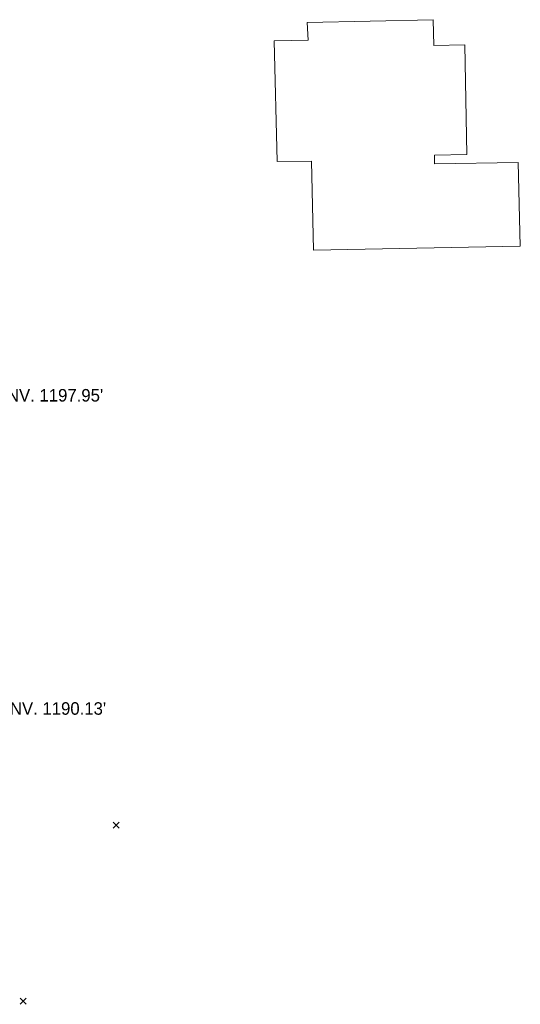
# Model space of a CAD drawing. Extents: x 2286160 to 2289356, y 637815 to 640647.
# Tile 29 of 52: x 2287443 to 2287555, y 639223 to 639444. Entities that reach past the tile are written whole.
import ezdxf

# ---------------------------------------------------------------- set-up
doc = ezdxf.new("R2010")
doc.units = 0
doc.header["$LTSCALE"] = 20
doc.header["$MEASUREMENT"] = 0
doc.layers.add('BD_X_Building', color=7, linetype='Continuous', lineweight=0, true_color=0xff9ebf)
for name, color, linetype, lineweight in [('DR_X_Text', 7, 'Continuous', 0), ('SV_X_Random_Point', 7, 'Continuous', 0), ('UT_X_Sanitary_Text', 7, 'Continuous', 0)]:
    doc.layers.add(name, color=color, linetype=linetype, lineweight=lineweight)
doc.styles.add('Slanted-Normal LS 0.50', font='font31.shx', dxfattribs={"height": 0.14})

# ---------------------------------------------------------------- blocks, each defined once
blk = doc.blocks.new('X')
at = {"layer": 'SV_X_Random_Point'}
for p, q in [((-0.067, -0.067), (0.067, 0.067)), ((-0.067, 0.067), (0.067, -0.067))]:
    blk.add_line(p, q, dxfattribs=at)
blk = doc.blocks.new('X_117')
at = {"layer": 'SV_X_Random_Point'}
for p, q in [((-0.067, -0.067), (0.067, 0.067)), ((-0.067, 0.067), (0.067, -0.067))]:
    blk.add_line(p, q, dxfattribs=at)

msp = doc.modelspace()

# ---------------------------------------------------------------- linework, layer by layer
at = {"layer": 'BD_X_Building', "flags": 128}
msp.add_lwpolyline([(2287555.25, 639392.87), (2287508.96, 639391.99), (2287508.51, 639411.92), (2287500.88, 639411.85), (2287500.18, 639438.85), (2287507.81, 639439.01), (2287507.54, 639442.95), (2287535.74, 639443.57), (2287535.9, 639437.81), (2287542.86, 639437.94), (2287543.32, 639413.39), (2287536.03, 639413.25), (2287536.06, 639411.27), (2287554.79, 639411.62), (2287555.25, 639392.87)], close=True, dxfattribs=at)

# ---------------------------------------------------------------- block references
at = {"layer": 'SV_X_Random_Point', "xscale": 10, "yscale": 10, "zscale": 10}
for name, p in [('X', (2287464.79, 639263.25)), ('X_117', (2287444.03, 639223.83))]:
    msp.add_blockref(name, p, dxfattribs=at)

# ---------------------------------------------------------------- texts
at = {"layer": 'DR_X_Text', "insert": (2287411.79, 639365.1), "char_height": 2.8, "attachment_point": 1, "line_spacing_factor": 0.9, "style": 'Slanted-Normal LS 0.50'}
msp.add_mtext('RIM 1200.85\'\\P12" HDPE S&W INV. 1197.95\'', dxfattribs=at)
at = {"layer": 'UT_X_Sanitary_Text', "insert": (2287418.07, 639294.98), "char_height": 2.8, "attachment_point": 1, "line_spacing_factor": 0.9, "style": 'Slanted-Normal LS 0.50'}
msp.add_mtext('RIM 1201.63\'\\P8" PVC N&S INV. 1190.13\'', dxfattribs=at)

doc.saveas('drawing.dxf')
